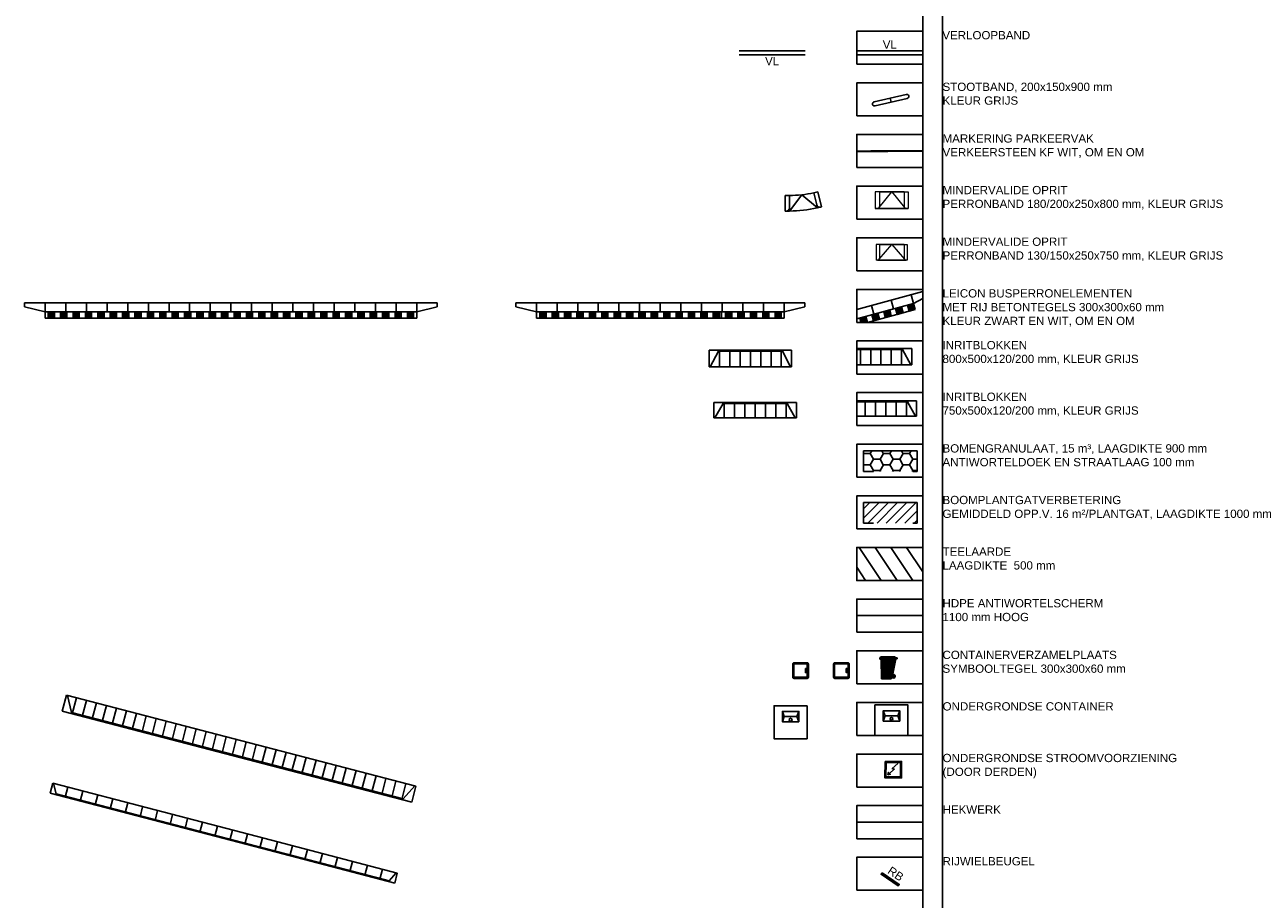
# Model space of a CAD drawing. Header units: metres. Extents: x 252743 to 254903, y 592696 to 593766.
# Tile 122 of 174: x 254094 to 254153, y 593352 to 593394. Entities that reach past the tile are written whole.
import ezdxf

# ---------------------------------------------------------------- set-up
doc = ezdxf.new("R2010")
doc.units = ezdxf.units.M
for name, pattern in [('ACAD_ISO03W100', [30, 12, -18]), ('ACAD_ISO10W100', [18, 12, -3, 0, -3]), ('ACAD_ISO11W100', [33, 12, -3, 12, -3, 0, -3]), ('HIDDEN', [9.525, 6.35, -3.175])]:
    doc.linetypes.add(name, pattern=pattern)
doc.layers.add('ALGEMEEN HULP', color=6, linetype='Continuous', plot=False)
for name, color, linetype in [('ALGEMEEN LEGENDA 200', 7, 'Continuous'), ('ALGEMEEN TEKST 200', 7, 'Continuous'), ('N-IN-ELECTRISCHE ONDERGRONDSE KAST', 7, 'Continuous'), ('N-IN-HEKWERK', 4, 'FENCELINE1'), ('N-IN-ONDERGRONDSE CONTAINER', 4, 'FENCELINE1'), ('N-IN-RIJWIELBEUGEL', 6, 'Continuous'), ('N-IN-TEKST 200', 7, 'Continuous'), ('N-WB-ANTIWORTELSCHERM', 6, 'ZIGZAG'), ('N-WB-ARC-WITMARKERING', 4, 'ACAD_ISO03W100'), ('N-WB-BAND TEKST 200', 7, 'Continuous'), ('N-WB-BAND TROTTOIRBAND 13 15', 7, 'ACAD_ISO10W100'), ('N-WB-BAND TROTTOIRBAND 18 20', 7, 'ACAD_ISO11W100'), ('N-WB-BOMENZAND ARCERING', 8, 'Continuous'), ('N-WB-BOOMGRANULAAT', 3, 'HIDDEN'), ('N-WB-BOOMGRANULAAT ARCERING', 8, 'Continuous'), ('N-WB-BOOMZAND', 3, 'HIDDEN'), ('N-WB-BUSPERRON', 1, 'Continuous'), ('N-WB-CONTAINERVERZAMELPLAATS', 8, 'Continuous'), ('N-WB-INRITBLOK 13 15', 2, 'Continuous'), ('N-WB-INRITBLOK 18 20', 2, 'Continuous'), ('N-WB-KANTVERHARDING', 2, 'Continuous'), ('N-WB-MATERIAALGRENS', 1, 'Continuous'), ('N-WB-ONDERGRONDSE CONTAINER', 4, 'Continuous'), ('N-WB-PERRONBAND 13 15', 2, 'Continuous'), ('N-WB-PERRONBAND 18 20', 2, 'Continuous'), ('N-WB-STOOTBAND', 2, 'Continuous'), ('N-WB-TEELAARDE', 8, 'Continuous')]:
    doc.layers.add(name, color=color, linetype=linetype)
doc.layers.get('0').freeze()
doc.styles.add('N_STANDARD 200', font='arial.ttf', dxfattribs={"height": 0.4})
doc.linetypes.add('FENCELINE1', pattern='A,6.35,-2.54,[133,ltypeshp.shx,S=2.54,R=0,X=-2.54,Y=0],-2.54,25.4', length=36.83)
doc.linetypes.add('ZIGZAG', pattern='A,0.00254,-5.08,[131,ltypeshp.shx,S=5.08,R=0,X=-5.08,Y=0],-10.16,[131,ltypeshp.shx,S=5.08,R=180,X=5.08,Y=0],-5.08', length=20.32254)
pattern_1 = [(0.3713, (-4.91971, 5.2249), (-0.0009166, 0.1414433), [0.10287, -0.0385763]), (90.3713, (-4.91971, 5.2249), (-0.1414433, -0.0009166), [0.10287, -0.0385763])]

# ---------------------------------------------------------------- blocks, each defined once
blk = doc.blocks.new('AFVALCONTAINER')
h = blk.add_hatch()
h.set_pattern_fill('ANGLE', color=256, scale=0.02025, angle=0.3713)
h.set_pattern_definition(pattern_1)
edge = h.paths.add_edge_path()
edge.add_line((0.29, 4.73), (0.56, 4.48))
edge.add_line((0.56, 4.48), (0.91, 4.48))
edge.add_line((0.91, 4.48), (0.91, 4.18))
edge.add_line((0.91, 4.18), (0.56, 4.18))
edge.add_line((0.56, 4.18), (-0.2, 0.61))
edge.add_ellipse((0, 0), major_axis=(-0.004, 0.645), ratio=0.908596, start_angle=379.6152, end_angle=493.6038)
edge.add_line((-0.42, -0.45), (-0.59, -0.65))
edge.add_line((-0.59, -0.65), (-2.95, -0.66))
edge.add_line((-2.95, -0.66), (-2.98, 4.16))
edge.add_line((-2.98, 4.16), (-3.36, 4.16))
edge.add_line((-3.36, 4.16), (-3.36, 4.45))
edge.add_line((-3.36, 4.45), (-2.98, 4.71))
edge.add_line((-2.98, 4.71), (0.29, 4.73))
h = blk.add_hatch()
h.set_pattern_fill('ANGLE', color=256, scale=0.02025, angle=0.3713)
h.set_pattern_definition(pattern_1)
edge = h.paths.add_edge_path()
edge.add_spline(control_points=[(0.38, 0), (0.38, 0.1), (0.35, 0.2), (0.18, 0.45), (-0.03, 0.49), (-0.31, 0.3), (-0.39, 0.14), (-0.38, -0.18), (-0.28, -0.33), (-0.04, -0.47), (0.1, -0.45), (0.31, -0.29), (0.38, -0.15), (0.38, 0)], knot_values=[4.712389, 4.712389, 4.712389, 4.712389, 5.359001, 5.359001, 6.826991, 6.826991, 7.891486, 7.891486, 8.95598, 8.95598, 10.020475, 10.020475, 10.995574, 10.995574, 10.995574, 10.995574], degree=3, periodic=0)
at = {"linetype": 'Continuous', "ltscale": 4}
for p, q in [((-3.36, 4.45), (-2.98, 4.71)), ((-3.36, 4.16), (-3.36, 4.45)), ((-2.98, 4.16), (-3.36, 4.16)), ((-2.98, 4.71), (0.29, 4.73)), ((-2.95, -0.66), (-2.98, 4.16)), ((0.56, 4.18), (-0.2, 0.61)), ((0.29, 4.73), (0.56, 4.48)), ((0.56, 4.48), (0.91, 4.48)), ((0.91, 4.18), (0.56, 4.18)), ((0.91, 4.48), (0.91, 4.18)), ((-0.59, -0.65), (-2.95, -0.66)), ((-0.42, -0.45), (-0.59, -0.65))]:
    blk.add_line(p, q, dxfattribs=at)
blk.add_ellipse((0, 0), major_axis=(-0.004, 0.645), ratio=0.908596, start_param=6.625535, end_param=8.615012, dxfattribs=at)
blk.add_open_spline([(0.38, 0), (0.38, 0.1), (0.35, 0.2), (0.18, 0.45), (-0.03, 0.49), (-0.31, 0.3), (-0.39, 0.14), (-0.38, -0.18), (-0.28, -0.33), (-0.04, -0.47), (0.1, -0.45), (0.31, -0.29), (0.38, -0.15), (0.38, 0)], degree=3, knots=[4.712389, 4.712389, 4.712389, 4.712389, 5.359001, 5.359001, 6.826991, 6.826991, 7.891486, 7.891486, 8.95598, 8.95598, 10.020475, 10.020475, 10.995574, 10.995574, 10.995574, 10.995574], dxfattribs=at)
blk = doc.blocks.new('VARKENSRUG')
blk.add_line((-0.023, 0.097), (0.023, -0.097))
blk.add_lwpolyline([(0.756, 0.28), (-0.802, -0.085, 0.414214), (-0.876, -0.205, 0.414214), (-0.756, -0.28), (0.802, 0.085, 0.414214), (0.876, 0.205, 0.414214)], format="xyb", close=True)
blk = doc.blocks.new('Busperron')
for points in [[(-0.833, 0.378), (-0.533, 0.378), (-0.533, 0.678), (-0.833, 0.678)], [(-0.233, 0.378), (0.067, 0.378), (0.067, 0.678), (-0.233, 0.678)], [(0.367, 0.378), (0.667, 0.378), (0.667, 0.678), (0.367, 0.678)], [(0.967, 0.378), (1.267, 0.378), (1.267, 0.678), (0.967, 0.678)], [(1.567, 0.378), (1.867, 0.378), (1.867, 0.678), (1.567, 0.678)], [(2.167, 0.378), (2.467, 0.378), (2.467, 0.678), (2.167, 0.678)], [(2.767, 0.378), (3.067, 0.378), (3.067, 0.678), (2.767, 0.678)], [(3.367, 0.378), (3.667, 0.378), (3.667, 0.678), (3.367, 0.678)], [(3.967, 0.378), (4.267, 0.378), (4.267, 0.678), (3.967, 0.678)], [(4.567, 0.378), (4.867, 0.378), (4.867, 0.678), (4.567, 0.678)], [(5.167, 0.378), (5.467, 0.378), (5.467, 0.678), (5.167, 0.678)], [(5.767, 0.378), (6.067, 0.378), (6.067, 0.678), (5.767, 0.678)], [(6.367, 0.378), (6.667, 0.378), (6.667, 0.678), (6.367, 0.678)], [(6.367, 0.377), (6.667, 0.377), (6.667, 0.677), (6.367, 0.677)], [(6.967, 0.378), (7.267, 0.378), (7.267, 0.678), (6.967, 0.678)], [(6.967, 0.377), (7.267, 0.377), (7.267, 0.677), (6.967, 0.677)], [(7.567, 0.378), (7.867, 0.378), (7.867, 0.678), (7.567, 0.678)], [(7.567, 0.377), (7.867, 0.377), (7.867, 0.677), (7.567, 0.677)], [(8.167, 0.377), (8.467, 0.377), (8.467, 0.677), (8.167, 0.677)], [(8.767, 0.377), (9.067, 0.377), (9.067, 0.677), (8.767, 0.677)], [(9.367, 0.377), (9.667, 0.377), (9.667, 0.677), (9.367, 0.677)], [(9.967, 0.377), (10.267, 0.377), (10.267, 0.677), (9.967, 0.677)], [(10.567, 0.377), (10.867, 0.377), (10.867, 0.677), (10.567, 0.677)]]:
    blk.add_hatch(color=256).paths.add_polyline_path(points)
for p, q in [((-2, 0.918), (-2, 1.118)), ((-2, 1.118), (12, 1.117)), ((-2, 0.918), (-1, 0.678)), ((-1, 0.678), (-1, 1.118)), ((-1, 0.678), (8, 0.678)), ((-1, 0.678), (-1, 0.378)), ((-0.833, 0.378), (-0.833, 0.678)), ((-0.533, 0.378), (-0.533, 0.678)), ((-0.233, 0.378), (-0.233, 0.678)), ((0, 0.678), (0, 1.118)), ((0.067, 0.378), (0.067, 0.678)), ((0.367, 0.378), (0.367, 0.678)), ((0.667, 0.378), (0.667, 0.678)), ((0.967, 0.378), (0.967, 0.678)), ((1, 0.678), (1, 1.118)), ((1.267, 0.378), (1.267, 0.678)), ((1.567, 0.378), (1.567, 0.678)), ((1.867, 0.378), (1.867, 0.678)), ((2, 0.678), (2, 1.118)), ((2.167, 0.378), (2.167, 0.678)), ((2.467, 0.378), (2.467, 0.678)), ((2.767, 0.378), (2.767, 0.678)), ((3, 0.678), (3, 1.118)), ((3.067, 0.378), (3.067, 0.678)), ((3.367, 0.378), (3.367, 0.678)), ((3.667, 0.378), (3.667, 0.678)), ((3.967, 0.378), (3.967, 0.678)), ((4, 0.678), (4, 1.118)), ((4, 0.677), (11, 0.677)), ((4.267, 0.378), (4.267, 0.678)), ((4.567, 0.378), (4.567, 0.678)), ((4.867, 0.378), (4.867, 0.678)), ((5, 0.678), (5, 1.118)), ((5.167, 0.378), (5.167, 0.678)), ((5.467, 0.378), (5.467, 0.678)), ((5.767, 0.378), (5.767, 0.678)), ((6, 0.678), (6, 1.118)), ((6.067, 0.378), (6.067, 0.678)), ((6.367, 0.378), (6.367, 0.678)), ((6.667, 0.378), (6.667, 0.678)), ((6.667, 0.377), (6.667, 0.677)), ((6.967, 0.378), (6.967, 0.678)), ((6.967, 0.378), (6.967, 0.678)), ((6.967, 0.377), (6.967, 0.677)), ((7, 0.678), (7, 1.118)), ((7, 0.677), (7, 1.117)), ((7.267, 0.378), (7.267, 0.678)), ((7.267, 0.377), (7.267, 0.677)), ((7.567, 0.378), (7.567, 0.678)), ((7.567, 0.377), (7.567, 0.677)), ((7.867, 0.378), (7.867, 0.678)), ((7.867, 0.377), (7.867, 0.677)), ((7.967, 0.378), (7.967, 0.678)), ((8, 0.678), (8, 1.118)), ((8.167, 0.377), (8.167, 0.677)), ((8.467, 0.377), (8.467, 0.677)), ((8.767, 0.377), (8.767, 0.677)), ((9, 0.918), (9, 1.118)), ((9, 0.677), (9, 1.117)), ((9.067, 0.377), (9.067, 0.677)), ((9.367, 0.377), (9.367, 0.677)), ((9.667, 0.377), (9.667, 0.677)), ((9.967, 0.377), (9.967, 0.677)), ((9.967, 0.377), (9.967, 0.677)), ((10, 0.677), (10, 1.117)), ((10.267, 0.377), (10.267, 0.677)), ((10.567, 0.377), (10.567, 0.677)), ((10.867, 0.377), (10.867, 0.677)), ((11, 0.677), (11, 1.117)), ((12, 0.917), (11, 0.677)), ((11, 0.377), (11, 0.677)), ((-1, 0.378), (8, 0.378)), ((4, 0.377), (11, 0.377))]:
    blk.add_line(p, q)
at = {"linetype": 'Continuous'}
blk.add_line((12, 0.917), (12, 1.117), dxfattribs=at)
for points in [[(-0.833, 0.378), (-0.533, 0.378), (-0.533, 0.678), (-0.833, 0.678)], [(-0.233, 0.378), (0.067, 0.378), (0.067, 0.678), (-0.233, 0.678)], [(0.367, 0.378), (0.667, 0.378), (0.667, 0.678), (0.367, 0.678)], [(0.967, 0.378), (1.267, 0.378), (1.267, 0.678), (0.967, 0.678)], [(1.567, 0.378), (1.867, 0.378), (1.867, 0.678), (1.567, 0.678)], [(2.167, 0.378), (2.467, 0.378), (2.467, 0.678), (2.167, 0.678)], [(2.767, 0.378), (3.067, 0.378), (3.067, 0.678), (2.767, 0.678)], [(3.367, 0.378), (3.667, 0.378), (3.667, 0.678), (3.367, 0.678)], [(3.967, 0.378), (4.267, 0.378), (4.267, 0.678), (3.967, 0.678)], [(4.567, 0.378), (4.867, 0.378), (4.867, 0.678), (4.567, 0.678)], [(5.167, 0.378), (5.467, 0.378), (5.467, 0.678), (5.167, 0.678)], [(5.767, 0.378), (6.067, 0.378), (6.067, 0.678), (5.767, 0.678)], [(6.367, 0.378), (6.667, 0.378), (6.667, 0.678), (6.367, 0.678)], [(6.367, 0.377), (6.667, 0.377), (6.667, 0.677), (6.367, 0.677)], [(6.967, 0.378), (7.267, 0.378), (7.267, 0.678), (6.967, 0.678)], [(6.967, 0.377), (7.267, 0.377), (7.267, 0.677), (6.967, 0.677)], [(7.567, 0.378), (7.867, 0.378), (7.867, 0.678), (7.567, 0.678)], [(7.567, 0.377), (7.867, 0.377), (7.867, 0.677), (7.567, 0.677)], [(8.167, 0.377), (8.467, 0.377), (8.467, 0.677), (8.167, 0.677)], [(8.767, 0.377), (9.067, 0.377), (9.067, 0.677), (8.767, 0.677)], [(9.367, 0.377), (9.667, 0.377), (9.667, 0.677), (9.367, 0.677)], [(9.967, 0.377), (10.267, 0.377), (10.267, 0.677), (9.967, 0.677)], [(10.567, 0.377), (10.867, 0.377), (10.867, 0.677), (10.567, 0.677)]]:
    blk.add_lwpolyline(points, close=True)
blk = doc.blocks.new('BUSPERRON 18m')
for points in [[(1.15, -0.74), (1.45, -0.74), (1.45, -0.44), (1.15, -0.44)], [(1.75, -0.74), (2.05, -0.74), (2.05, -0.44), (1.75, -0.44)], [(2.35, -0.74), (2.65, -0.74), (2.65, -0.44), (2.35, -0.44)], [(2.95, -0.74), (3.25, -0.74), (3.25, -0.44), (2.95, -0.44)], [(3.55, -0.74), (3.85, -0.74), (3.85, -0.44), (3.55, -0.44)], [(4.15, -0.74), (4.45, -0.74), (4.45, -0.44), (4.15, -0.44)], [(4.75, -0.74), (5.05, -0.74), (5.05, -0.44), (4.75, -0.44)], [(5.35, -0.74), (5.65, -0.74), (5.65, -0.44), (5.35, -0.44)], [(5.95, -0.74), (6.25, -0.74), (6.25, -0.44), (5.95, -0.44)], [(6.55, -0.74), (6.85, -0.74), (6.85, -0.44), (6.55, -0.44)], [(7.15, -0.74), (7.45, -0.74), (7.45, -0.44), (7.15, -0.44)], [(7.75, -0.74), (8.05, -0.74), (8.05, -0.44), (7.75, -0.44)], [(8.35, -0.74), (8.65, -0.74), (8.65, -0.44), (8.35, -0.44)], [(8.95, -0.74), (9.25, -0.74), (9.25, -0.44), (8.95, -0.44)], [(9.55, -0.74), (9.85, -0.74), (9.85, -0.44), (9.55, -0.44)], [(10.15, -0.74), (10.45, -0.74), (10.45, -0.44), (10.15, -0.44)], [(10.75, -0.74), (11.05, -0.74), (11.05, -0.44), (10.75, -0.44)], [(11.35, -0.74), (11.65, -0.74), (11.65, -0.44), (11.35, -0.44)], [(11.95, -0.74), (12.25, -0.74), (12.25, -0.44), (11.95, -0.44)], [(12.55, -0.74), (12.85, -0.74), (12.85, -0.44), (12.55, -0.44)], [(13.15, -0.74), (13.45, -0.74), (13.45, -0.44), (13.15, -0.44)], [(13.75, -0.74), (14.05, -0.74), (14.05, -0.44), (13.75, -0.44)], [(14.35, -0.74), (14.65, -0.74), (14.65, -0.44), (14.35, -0.44)], [(14.95, -0.74), (15.25, -0.74), (15.25, -0.44), (14.95, -0.44)], [(15.55, -0.74), (15.85, -0.74), (15.85, -0.44), (15.55, -0.44)], [(16.15, -0.74), (16.45, -0.74), (16.45, -0.44), (16.15, -0.44)], [(16.75, -0.74), (17.05, -0.74), (17.05, -0.44), (16.75, -0.44)], [(17.35, -0.74), (17.65, -0.74), (17.65, -0.44), (17.35, -0.44)], [(17.95, -0.74), (18.25, -0.74), (18.25, -0.44), (17.95, -0.44)], [(18.55, -0.74), (18.85, -0.74), (18.85, -0.44), (18.55, -0.44)]]:
    blk.add_hatch(color=256).paths.add_polyline_path(points)
for p, q in [((0, 0.001), (20, 0)), ((0, 0), (0, -0.2)), ((1, 0.001), (1, -0.739)), ((2, 0), (2, -0.44)), ((2, 0), (2, -0.44)), ((3, 0), (3, -0.44)), ((4, 0), (4, -0.44)), ((5, 0), (5, -0.44)), ((6, 0), (6, -0.44)), ((7, 0), (7, -0.44)), ((8, 0), (8, -0.74)), ((9, 0), (9, -0.74)), ((10, 0), (10, -0.44)), ((11, 0), (11, -0.74)), ((12, 0), (12, -0.74)), ((13, 0), (13, -0.44)), ((14, 0), (14, -0.74)), ((15, 0), (15, -0.74)), ((16, 0), (16, -0.44)), ((17, 0), (17, -0.74)), ((18, 0), (18, -0.74)), ((19, 0), (19, -0.74)), ((20, 0), (20, -0.2)), ((1, -0.44), (0, -0.2)), ((1, -0.44), (19, -0.44)), ((1.15, -0.74), (1.15, -0.44)), ((1.15, -0.44), (1.15, -0.74)), ((1.45, -0.74), (1.45, -0.44)), ((1.45, -0.44), (1.45, -0.74)), ((1.75, -0.74), (1.75, -0.44)), ((1.75, -0.44), (1.75, -0.74)), ((2.05, -0.74), (2.05, -0.44)), ((2.05, -0.44), (2.05, -0.74)), ((2.35, -0.74), (2.35, -0.44)), ((2.35, -0.44), (2.35, -0.74)), ((2.65, -0.74), (2.65, -0.44)), ((2.65, -0.44), (2.65, -0.74)), ((2.95, -0.74), (2.95, -0.44)), ((2.95, -0.44), (2.95, -0.74)), ((3.25, -0.74), (3.25, -0.44)), ((3.25, -0.44), (3.25, -0.74)), ((3.55, -0.74), (3.55, -0.44)), ((3.55, -0.44), (3.55, -0.74)), ((3.85, -0.74), (3.85, -0.44)), ((3.85, -0.44), (3.85, -0.74)), ((4.15, -0.74), (4.15, -0.44)), ((4.15, -0.44), (4.15, -0.74)), ((4.45, -0.74), (4.45, -0.44)), ((4.45, -0.44), (4.45, -0.74)), ((4.75, -0.74), (4.75, -0.44)), ((4.75, -0.44), (4.75, -0.74)), ((5.05, -0.74), (5.05, -0.44)), ((5.05, -0.44), (5.05, -0.74)), ((5.35, -0.74), (5.35, -0.44)), ((5.35, -0.44), (5.35, -0.74)), ((5.65, -0.74), (5.65, -0.44)), ((5.65, -0.44), (5.65, -0.74)), ((5.95, -0.74), (5.95, -0.44)), ((5.95, -0.44), (5.95, -0.74)), ((6.25, -0.74), (6.25, -0.44)), ((6.25, -0.44), (6.25, -0.74)), ((6.55, -0.74), (6.55, -0.44)), ((6.55, -0.44), (6.55, -0.74)), ((6.85, -0.74), (6.85, -0.44)), ((6.85, -0.44), (6.85, -0.74)), ((7.15, -0.74), (7.15, -0.44)), ((7.15, -0.44), (7.15, -0.74)), ((7.45, -0.74), (7.45, -0.44)), ((7.45, -0.44), (7.45, -0.74)), ((7.75, -0.74), (7.75, -0.44)), ((7.75, -0.44), (7.75, -0.74)), ((8.05, -0.74), (8.05, -0.44)), ((8.05, -0.44), (8.05, -0.74)), ((8.35, -0.74), (8.35, -0.44)), ((8.35, -0.44), (8.35, -0.74)), ((8.65, -0.74), (8.65, -0.44)), ((8.65, -0.44), (8.65, -0.74)), ((8.95, -0.74), (8.95, -0.44)), ((8.95, -0.44), (8.95, -0.74)), ((9.25, -0.74), (9.25, -0.44)), ((9.25, -0.44), (9.25, -0.74)), ((9.55, -0.74), (9.55, -0.44)), ((9.55, -0.44), (9.55, -0.74)), ((9.85, -0.74), (9.85, -0.44)), ((9.85, -0.44), (9.85, -0.74)), ((10.15, -0.74), (10.15, -0.44)), ((10.15, -0.44), (10.15, -0.74)), ((10.45, -0.74), (10.45, -0.44)), ((10.45, -0.44), (10.45, -0.74)), ((10.75, -0.74), (10.75, -0.44)), ((10.75, -0.44), (10.75, -0.74)), ((11.05, -0.74), (11.05, -0.44)), ((11.05, -0.44), (11.05, -0.74)), ((11.35, -0.74), (11.35, -0.44)), ((11.35, -0.44), (11.35, -0.74)), ((11.65, -0.74), (11.65, -0.44)), ((11.65, -0.44), (11.65, -0.74)), ((11.95, -0.74), (11.95, -0.44)), ((11.95, -0.44), (11.95, -0.74)), ((12.25, -0.74), (12.25, -0.44)), ((12.25, -0.44), (12.25, -0.74)), ((12.55, -0.74), (12.55, -0.44)), ((12.55, -0.44), (12.55, -0.74)), ((12.85, -0.74), (12.85, -0.44)), ((12.85, -0.44), (12.85, -0.74)), ((13.15, -0.74), (13.15, -0.44)), ((13.15, -0.44), (13.15, -0.74)), ((13.45, -0.74), (13.45, -0.44)), ((13.45, -0.44), (13.45, -0.74)), ((13.75, -0.74), (13.75, -0.44)), ((13.75, -0.44), (13.75, -0.74)), ((14.05, -0.74), (14.05, -0.44)), ((14.05, -0.44), (14.05, -0.74)), ((14.35, -0.74), (14.35, -0.44)), ((14.35, -0.44), (14.35, -0.74)), ((14.65, -0.74), (14.65, -0.44)), ((14.65, -0.44), (14.65, -0.74)), ((14.95, -0.74), (14.95, -0.44)), ((14.95, -0.44), (14.95, -0.74)), ((15.25, -0.74), (15.25, -0.44)), ((15.25, -0.44), (15.25, -0.74)), ((15.55, -0.74), (15.55, -0.44)), ((15.55, -0.44), (15.55, -0.74)), ((15.85, -0.74), (15.85, -0.44)), ((15.85, -0.44), (15.85, -0.74)), ((16.15, -0.74), (16.15, -0.44)), ((16.15, -0.44), (16.15, -0.74)), ((16.45, -0.74), (16.45, -0.44)), ((16.45, -0.44), (16.45, -0.74)), ((16.75, -0.74), (16.75, -0.44)), ((16.75, -0.44), (16.75, -0.74)), ((17.05, -0.74), (17.05, -0.44)), ((17.05, -0.44), (17.05, -0.74)), ((17.35, -0.74), (17.35, -0.44)), ((17.35, -0.44), (17.35, -0.74)), ((17.65, -0.74), (17.65, -0.44)), ((17.65, -0.44), (17.65, -0.74)), ((17.95, -0.74), (17.95, -0.44)), ((17.95, -0.44), (17.95, -0.74)), ((18.25, -0.74), (18.25, -0.44)), ((18.25, -0.44), (18.25, -0.74)), ((18.55, -0.74), (18.55, -0.44)), ((18.55, -0.44), (18.55, -0.74)), ((18.85, -0.74), (18.85, -0.44)), ((18.85, -0.44), (18.85, -0.74)), ((19, -0.44), (20, -0.2)), ((1, -0.74), (19, -0.74))]:
    blk.add_line(p, q)
for points in [[(1.15, -0.74), (1.45, -0.74), (1.45, -0.44), (1.15, -0.44)], [(1.75, -0.74), (2.05, -0.74), (2.05, -0.44), (1.75, -0.44)], [(2.35, -0.74), (2.65, -0.74), (2.65, -0.44), (2.35, -0.44)], [(2.95, -0.74), (3.25, -0.74), (3.25, -0.44), (2.95, -0.44)], [(3.55, -0.74), (3.85, -0.74), (3.85, -0.44), (3.55, -0.44)], [(4.15, -0.74), (4.45, -0.74), (4.45, -0.44), (4.15, -0.44)], [(4.75, -0.74), (5.05, -0.74), (5.05, -0.44), (4.75, -0.44)], [(5.35, -0.74), (5.65, -0.74), (5.65, -0.44), (5.35, -0.44)], [(5.95, -0.74), (6.25, -0.74), (6.25, -0.44), (5.95, -0.44)], [(6.55, -0.74), (6.85, -0.74), (6.85, -0.44), (6.55, -0.44)], [(7.15, -0.74), (7.45, -0.74), (7.45, -0.44), (7.15, -0.44)], [(7.75, -0.74), (8.05, -0.74), (8.05, -0.44), (7.75, -0.44)], [(8.35, -0.74), (8.65, -0.74), (8.65, -0.44), (8.35, -0.44)], [(8.95, -0.74), (9.25, -0.74), (9.25, -0.44), (8.95, -0.44)], [(9.55, -0.74), (9.85, -0.74), (9.85, -0.44), (9.55, -0.44)], [(10.15, -0.74), (10.45, -0.74), (10.45, -0.44), (10.15, -0.44)], [(10.75, -0.74), (11.05, -0.74), (11.05, -0.44), (10.75, -0.44)], [(11.35, -0.74), (11.65, -0.74), (11.65, -0.44), (11.35, -0.44)], [(11.95, -0.74), (12.25, -0.74), (12.25, -0.44), (11.95, -0.44)], [(12.55, -0.74), (12.85, -0.74), (12.85, -0.44), (12.55, -0.44)], [(13.15, -0.74), (13.45, -0.74), (13.45, -0.44), (13.15, -0.44)], [(13.75, -0.74), (14.05, -0.74), (14.05, -0.44), (13.75, -0.44)], [(14.35, -0.74), (14.65, -0.74), (14.65, -0.44), (14.35, -0.44)], [(14.95, -0.74), (15.25, -0.74), (15.25, -0.44), (14.95, -0.44)], [(15.55, -0.74), (15.85, -0.74), (15.85, -0.44), (15.55, -0.44)], [(16.15, -0.74), (16.45, -0.74), (16.45, -0.44), (16.15, -0.44)], [(16.75, -0.74), (17.05, -0.74), (17.05, -0.44), (16.75, -0.44)], [(17.35, -0.74), (17.65, -0.74), (17.65, -0.44), (17.35, -0.44)], [(17.95, -0.74), (18.25, -0.74), (18.25, -0.44), (17.95, -0.44)], [(18.55, -0.74), (18.85, -0.74), (18.85, -0.44), (18.55, -0.44)]]:
    blk.add_lwpolyline(points, close=True)
blk = doc.blocks.new('MINDER VALIDE OPRIT')
at = {"lineweight": 0}
for p, q in [((0.6, 0), (0.6, -0.702)), ((-0.616, -0.754), (0.002, 0)), ((-0.6, 0), (-0.6, -0.702)), ((0.002, 0), (0.615, -0.753)), ((-0.7, -0.8), (-0.8, -0.8)), ((0.8, -0.8), (0.7, -0.8))]:
    blk.add_line(p, q, dxfattribs=at)
for centre, start, end in [((-0.7, -0.7), 270, 360), ((0.7, -0.7), 181.30747, 269.98945)]:
    blk.add_arc(centre, 0.1, start, end, dxfattribs=at)
at = {"layer": 'N-WB-BAND TROTTOIRBAND 18 20', "lineweight": 0}
for p, q in [((0.6, 0), (0.8, 0)), ((0.8, 0), (0.8, -0.8)), ((-0.8, 0), (-0.8, -0.8)), ((-0.6, 0), (-0.8, 0))]:
    blk.add_line(p, q, dxfattribs=at)
at = {"layer": 'N-WB-MATERIAALGRENS'}
for p, q in [((-0.6, 0), (0.6, 0)), ((-0.8, -0.8), (0.8, -0.8))]:
    blk.add_line(p, q, dxfattribs=at)
blk = doc.blocks.new('MINDER VALIDE OPRIT 13 15')
at = {"lineweight": 0}
for p, q in [((-0.616, -0.704), (0, 0)), ((-0.6, 0), (-0.6, -0.652)), ((0, 0), (0.615, -0.703)), ((0.6, 0), (0.6, -0.652)), ((-0.7, -0.75), (-0.75, -0.75)), ((0.75, -0.75), (0.7, -0.75))]:
    blk.add_line(p, q, dxfattribs=at)
for centre, start, end in [((-0.7, -0.65), 270, 360), ((0.7, -0.65), 181.30747, 269.98945)]:
    blk.add_arc(centre, 0.1, start, end, dxfattribs=at)
at = {"layer": 'N-WB-BAND TROTTOIRBAND 13 15', "lineweight": 0}
for p, q in [((-0.75, 0), (-0.75, -0.75)), ((-0.6, 0), (-0.75, 0)), ((0.6, 0), (0.75, 0)), ((0.75, 0), (0.75, -0.75))]:
    blk.add_line(p, q, dxfattribs=at)
at = {"layer": 'N-WB-MATERIAALGRENS'}
for p, q in [((-0.6, 0), (0.6, 0)), ((-0.7, -0.75), (0.7, -0.75))]:
    blk.add_line(p, q, dxfattribs=at)
blk = doc.blocks.new('STROOMKAST')
for points in [[(0.003, 0.8), (0.803, 0.8), (0.803, 0), (0, 0)], [(0.053, 0.75), (0.753, 0.75), (0.753, 0.05), (0.05, 0.05)]]:
    blk.add_lwpolyline(points, close=True)
blk.add_lwpolyline([(0.622, 0.694), (0.35, 0.451), (0.449, 0.423), (0.215, 0.224), (0.253, 0.183), (0.145, 0.158), (0.176, 0.267), (0.215, 0.224)])
blk = doc.blocks.new('INRIT 18 20')
for p, q in [((0, 0), (0, -4)), ((0, 0), (20, 0)), ((2.5, 0), (2.5, -4)), ((5, 0), (5, -4)), ((7.5, 0), (7.5, -4)), ((10, 0), (10, -4)), ((12.5, 0), (12.5, -4)), ((15, 0), (15, -4)), ((17.5, 0), (17.5, -4)), ((20, 0), (20, -4)), ((0, -4), (20, -4))]:
    blk.add_line(p, q)
at = {"color": 8}
for p, q in [((2.25, -0.25), (0.25, -4)), ((2.25, -0.25), (17.75, -0.25)), ((17.75, -0.25), (19.75, -4))]:
    blk.add_line(p, q, dxfattribs=at)
blk = doc.blocks.new('INRIT 13 15')
for p, q in [((0, 0), (0, -0.75)), ((0, 0), (4, 0)), ((0.5, 0), (0.5, -0.75)), ((1, 0), (1, -0.75)), ((1.5, 0), (1.5, -0.75)), ((2, 0), (2, -0.75)), ((2.5, 0), (2.5, -0.75)), ((3, 0), (3, -0.75)), ((3.5, 0), (3.5, -0.75)), ((4, 0), (4, -0.75)), ((0, -0.75), (4, -0.75))]:
    blk.add_line(p, q)
at = {"color": 8}
for p, q in [((0.45, -0.05), (0.05, -0.75)), ((0.45, -0.05), (3.55, -0.05)), ((3.55, -0.05), (3.95, -0.75))]:
    blk.add_line(p, q, dxfattribs=at)
blk = doc.blocks.new('ONDERGRONDSE CONTAINER')
for p, q in [((265406.786, 488846.702), (265406.878, 488846.452)), ((265406.786, 488846.202), (265406.878, 488846.452)), ((265406.878, 488846.452), (265407.495, 488846.452)), ((265407.586, 488846.702), (265407.495, 488846.452)), ((265407.586, 488846.202), (265407.495, 488846.452))]:
    blk.add_line(p, q)
for points in [[(265406.386, 488846.979), (265407.986, 488846.979), (265407.986, 488845.379), (265406.386, 488845.379)], [(265406.786, 488846.202), (265407.586, 488846.202), (265407.586, 488846.702), (265406.786, 488846.702)]]:
    blk.add_lwpolyline(points, close=True)
blk.add_circle((265407.186, 488846.304), 0.0669)
blk = doc.blocks.new('18 20 INRITHOEKBAND RECHTS')
at = {"layer": 'N-WB-BAND TROTTOIRBAND 18 20', "ltscale": 0.2}
for p, q in [((0, 0.75), (0, 0)), ((0, 0), (0.2, 0))]:
    blk.add_line(p, q, dxfattribs=at)
at = {"layer": 'N-WB-KANTVERHARDING'}
for p, q in [((0.05, 0.75), (0, 0.75)), ((0.2, 0), (0.2, 0.6))]:
    blk.add_line(p, q, dxfattribs=at)
at = {"layer": 'N-WB-KANTVERHARDING', "color": 8}
for p in [(0.05, 0.75), (0.2, 0.6)]:
    blk.add_line(p, (0.2, 0.75), dxfattribs=at)
at = {"layer": 'N-WB-KANTVERHARDING'}
blk.add_arc((0.05, 0.6), 0.15, 0, 90, dxfattribs=at)
blk = doc.blocks.new('18 20 INRITHOEKBAND LINKS')
at = {"layer": 'N-WB-BAND TROTTOIRBAND 18 20', "ltscale": 0.2}
for p, q in [((0, 0.75), (0, 0)), ((0, 0), (-0.2, 0))]:
    blk.add_line(p, q, dxfattribs=at)
at = {"layer": 'N-WB-KANTVERHARDING', "color": 8}
for p in [(-0.05, 0.75), (-0.2, 0.6)]:
    blk.add_line(p, (-0.2, 0.75), dxfattribs=at)
at = {"layer": 'N-WB-KANTVERHARDING'}
for p, q in [((-0.2, 0), (-0.2, 0.6)), ((-0.05, 0.75), (0, 0.75))]:
    blk.add_line(p, q, dxfattribs=at)
blk.add_arc((-0.05, 0.6), 0.15, 90, 180, dxfattribs=at)
blk = doc.blocks.new('INRITBLOK 18 20 BOCHT')
at = {"layer": 'N-WB-KANTVERHARDING'}
for p, q in [((0.528, 0.601), (0.505, 1.592)), ((-0.462, 0.624), (0.528, 0.601))]:
    blk.add_line(p, q, dxfattribs=at)
at = {"layer": 'N-WB-MATERIAALGRENS'}
for radius in [7.019, 6.269]:
    blk.add_arc((4.963, -3.829), radius, 129.53862, 140.52348, dxfattribs=at)
at = {"layer": 'N-WB-KANTVERHARDING'}
for name, p, rotation in [('18 20 INRITHOEKBAND LINKS', (1.129, 1.13), 38.60548671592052), ('18 20 INRITHOEKBAND RECHTS', (0, 0), 51.45661003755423)]:
    blk.add_blockref(name, p, dxfattribs=dict(at, rotation=rotation))

msp = doc.modelspace()

# ---------------------------------------------------------------- hatches: boundary and pattern name
at = {"layer": 'N-WB-BOMENZAND ARCERING', "ltscale": 0.6}
h = msp.add_hatch(dxfattribs=at)
h.set_pattern_fill('ANSI31', color=256, scale=0.1, style=0)
h.set_pattern_definition([(45, (44070.05633, 70578.39483), (-0.22450640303, 0.22450640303), [])])
h.paths.add_polyline_path([(254134.226, 593371.316), (254136.826, 593371.316), (254136.826, 593370.316), (254134.226, 593370.316)])
at = {"layer": 'N-WB-BOOMGRANULAAT ARCERING', "ltscale": 0.6}
h = msp.add_hatch(dxfattribs=at)
h.set_pattern_fill('HONEY', color=256, scale=0.1, style=0)
h.set_pattern_definition([(8e-12, (43171.68224, 71201.7759), (0.47625, 0.2749630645), [0.3175, -0.635]), (120, (43171.68224, 71201.7759), (-0.47624999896, 0.2749630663), [0.3175, -0.635]), (60, (43171.68224, 71201.7759), (1.04e-09, 0.5499261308), [-0.635, 0.3175])])
h.paths.add_polyline_path([(254134.226, 593373.816), (254136.826, 593373.816), (254136.826, 593372.816), (254134.226, 593372.816)])
at = {"layer": 'N-WB-BUSPERRON'}
for points in [[(254135.577, 593380.345), (254135.287, 593380.267), (254135.209, 593380.556), (254135.499, 593380.635)], [(254136.156, 593380.502), (254135.866, 593380.423), (254135.788, 593380.713), (254136.078, 593380.791)], [(254136.735, 593380.658), (254136.446, 593380.58), (254136.367, 593380.869), (254136.657, 593380.948)], [(254134.418, 593380.033), (254134.107, 593380.033), (254134.05, 593380.243), (254134.34, 593380.322)], [(254134.998, 593380.188), (254134.708, 593380.11), (254134.63, 593380.4), (254134.919, 593380.478)]]:
    msp.add_hatch(color=256, dxfattribs=at).paths.add_polyline_path(points)
at = {"layer": 'N-WB-TEELAARDE'}
h = msp.add_hatch(dxfattribs=at)
h.set_pattern_fill('ANSI31', color=256, scale=0.2, style=0)
h.set_pattern_definition([(303.63698, (253609.2322, 593244.2632), (0.5286781, 0.3517449), [])])
h.paths.add_polyline_path([(254133.904, 593369.133), (254137.104, 593369.133), (254137.104, 593367.533), (254133.904, 593367.533)])

# ---------------------------------------------------------------- linework, layer by layer
at = {"layer": 'ALGEMEEN HULP'}
for p, q in [((254137.104, 593475.225), (254137.104, 593317.947)), ((254138.06, 593475.225), (254138.06, 593317.958)), ((254138.06, 593475.225), (254138.06, 593317.958))]:
    msp.add_line(p, q, dxfattribs=at)
at = {"layer": 'ALGEMEEN HULP', "flags": 128}
msp.add_lwpolyline([(254133.904, 593369.133), (254137.104, 593369.133), (254137.104, 593367.533), (254133.904, 593367.533)], close=True, dxfattribs=at)
at = {"layer": 'ALGEMEEN LEGENDA 200'}
for points in [[(254133.904, 593392.533), (254137.104, 593392.533), (254137.104, 593394.133), (254133.904, 593394.133)], [(254133.904, 593390.033), (254137.104, 593390.033), (254137.104, 593391.633), (254133.904, 593391.633)], [(254133.904, 593387.533), (254137.104, 593387.533), (254137.104, 593389.133), (254133.904, 593389.133)], [(254133.904, 593385.033), (254137.104, 593385.033), (254137.104, 593386.633), (254133.904, 593386.633)], [(254133.904, 593382.533), (254137.104, 593382.533), (254137.104, 593384.133), (254133.904, 593384.133)], [(254133.904, 593380.033), (254137.104, 593380.033), (254137.104, 593381.633), (254133.904, 593381.633)], [(254133.904, 593377.533), (254137.104, 593377.533), (254137.104, 593379.133), (254133.904, 593379.133)], [(254133.904, 593375.033), (254137.104, 593375.033), (254137.104, 593376.633), (254133.904, 593376.633)], [(254133.904, 593372.533), (254137.104, 593372.533), (254137.104, 593374.133), (254133.904, 593374.133)], [(254133.904, 593370.033), (254137.104, 593370.033), (254137.104, 593371.633), (254133.904, 593371.633)], [(254133.904, 593367.533), (254137.104, 593367.533), (254137.104, 593369.133), (254133.904, 593369.133)], [(254133.904, 593365.033), (254137.104, 593365.033), (254137.104, 593366.633), (254133.904, 593366.633)], [(254133.904, 593362.533), (254137.104, 593362.533), (254137.104, 593364.133), (254133.904, 593364.133)], [(254133.904, 593360.033), (254137.104, 593360.033), (254137.104, 593361.633), (254133.904, 593361.633)], [(254133.904, 593357.533), (254137.104, 593357.533), (254137.104, 593359.133), (254133.904, 593359.133)], [(254133.904, 593355.033), (254137.104, 593355.033), (254137.104, 593356.633), (254133.904, 593356.633)]]:
    msp.add_lwpolyline(points, close=True, dxfattribs=at)
at = {"layer": 'N-IN-HEKWERK', "ltscale": 0.2}
msp.add_line((254133.904, 593355.833), (254137.104, 593355.833), dxfattribs=at)
at = {"layer": 'N-IN-RIJWIELBEUGEL'}
msp.add_lwpolyline([(254135.132, 593353.381), (254135.96, 593352.82), (254135.909, 593352.746), (254135.081, 593353.307)], close=True, dxfattribs=at)
at = {"layer": 'N-WB-ANTIWORTELSCHERM', "ltscale": 0.2}
msp.add_line((254133.904, 593365.833), (254137.104, 593365.833), dxfattribs=at)
at = {"layer": 'N-WB-ARC-WITMARKERING', "ltscale": 0.1, "const_width": 0.1}
msp.add_lwpolyline([(254133.904, 593388.321), (254137.104, 593388.333)], dxfattribs=at)
at = {"layer": 'N-WB-BOOMGRANULAAT', "ltscale": 0.6, "flags": 128}
msp.add_lwpolyline([(254134.226, 593373.816), (254136.826, 593373.816), (254136.826, 593372.816), (254134.226, 593372.816)], close=True, dxfattribs=at)
at = {"layer": 'N-WB-BOOMZAND', "ltscale": 0.6, "flags": 128}
msp.add_lwpolyline([(254134.226, 593371.316), (254136.826, 593371.316), (254136.826, 593370.316), (254134.226, 593370.316)], close=True, dxfattribs=at)
at = {"layer": 'N-WB-BUSPERRON'}
for p, q in [((254137.104, 593381.524), (254133.904, 593380.659)), ((254136.657, 593380.948), (254136.542, 593381.372)), ((254137.104, 593381.191), (254136.657, 593380.948)), ((254136.657, 593380.948), (254133.904, 593380.204)), ((254136.735, 593380.658), (254134.423, 593380.033)), ((254134.726, 593380.426), (254134.611, 593380.851)), ((254135.577, 593380.345), (254135.499, 593380.635)), ((254135.692, 593380.687), (254135.577, 593381.112)), ((254135.866, 593380.423), (254135.788, 593380.713)), ((254136.156, 593380.502), (254136.078, 593380.791)), ((254136.446, 593380.58), (254136.367, 593380.869)), ((254136.735, 593380.658), (254136.657, 593380.948)), ((254134.107, 593380.033), (254134.05, 593380.243)), ((254134.418, 593380.033), (254134.34, 593380.322)), ((254134.708, 593380.11), (254134.63, 593380.4)), ((254134.998, 593380.188), (254134.919, 593380.478)), ((254135.287, 593380.267), (254135.209, 593380.556))]:
    msp.add_line(p, q, dxfattribs=at)
for points in [[(254135.577, 593380.345), (254135.287, 593380.267), (254135.209, 593380.556), (254135.499, 593380.635)], [(254136.156, 593380.502), (254135.866, 593380.423), (254135.788, 593380.713), (254136.078, 593380.791)], [(254136.735, 593380.658), (254136.446, 593380.58), (254136.367, 593380.869), (254136.657, 593380.948)], [(254134.418, 593380.033), (254134.107, 593380.033), (254134.05, 593380.243), (254134.34, 593380.322)], [(254134.998, 593380.188), (254134.708, 593380.11), (254134.63, 593380.4), (254134.919, 593380.478)]]:
    msp.add_lwpolyline(points, close=True, dxfattribs=at)
at = {"layer": 'N-WB-CONTAINERVERZAMELPLAATS', "linetype": 'Continuous', "ltscale": 4}
for p, q in [((254135.727, 593363.799), (254135.798, 593363.799)), ((254135.798, 593363.74), (254135.727, 593363.739)), ((254135.798, 593363.799), (254135.798, 593363.74))]:
    msp.add_line(p, q, dxfattribs=at)
at = {"layer": 'N-WB-CONTAINERVERZAMELPLAATS'}
for points in [[(254130.809, 593363.496), (254130.809, 593362.846, 0.414214), (254130.859, 593362.796), (254131.509, 593362.796, 0.414214), (254131.559, 593362.846), (254131.559, 593363.496, 0.414214), (254131.509, 593363.546), (254130.859, 593363.546, 0.414214)], [(254132.783, 593363.496), (254132.783, 593362.846, 0.414214), (254132.833, 593362.796), (254133.483, 593362.796, 0.414214), (254133.533, 593362.846), (254133.533, 593363.496, 0.414214), (254133.483, 593363.546), (254132.833, 593363.546, 0.414214)]]:
    msp.add_lwpolyline(points, format="xyb", close=True, dxfattribs=at)
for points in [[(254130.859, 593363.496), (254130.859, 593362.846), (254131.509, 593362.846), (254131.509, 593363.496)], [(254132.833, 593363.496), (254132.833, 593362.846), (254133.483, 593362.846), (254133.483, 593363.496)], [(254131.417, 593363.276), (254131.417, 593363.076), (254131.467, 593363.076), (254131.467, 593363.276)], [(254133.391, 593363.276), (254133.391, 593363.076), (254133.441, 593363.076), (254133.441, 593363.276)]]:
    msp.add_lwpolyline(points, close=True, dxfattribs=at)
at = {"layer": 'N-WB-INRITBLOK 13 15'}
for p, q in [((254133.904, 593376.241), (254136.806, 593376.241)), ((254134.306, 593376.241), (254134.306, 593375.491)), ((254134.806, 593376.241), (254134.806, 593375.491)), ((254135.306, 593376.241), (254135.306, 593375.491)), ((254135.806, 593376.241), (254135.806, 593375.491)), ((254136.306, 593376.241), (254136.306, 593375.491)), ((254136.806, 593376.241), (254136.806, 593375.491)), ((254133.904, 593375.491), (254136.806, 593375.491))]:
    msp.add_line(p, q, dxfattribs=at)
at = {"layer": 'N-WB-INRITBLOK 13 15', "color": 8}
for p, q in [((254133.904, 593376.191), (254136.356, 593376.191)), ((254136.356, 593376.191), (254136.756, 593375.491))]:
    msp.add_line(p, q, dxfattribs=at)
at = {"layer": 'N-WB-INRITBLOK 18 20'}
for p, q in [((254133.904, 593378.772), (254136.578, 593378.772)), ((254134.078, 593378.772), (254134.078, 593377.972)), ((254134.578, 593378.772), (254134.578, 593377.972)), ((254135.078, 593378.772), (254135.078, 593377.972)), ((254135.578, 593378.772), (254135.578, 593377.972)), ((254136.078, 593378.772), (254136.078, 593377.972)), ((254136.578, 593378.772), (254136.578, 593377.972)), ((254133.904, 593377.972), (254136.578, 593377.972)), ((254095.41, 593361.207), (254095.611, 593361.981)), ((254095.894, 593361.082), (254096.095, 593361.857)), ((254096.378, 593360.956), (254096.579, 593361.731)), ((254096.862, 593360.83), (254097.063, 593361.605)), ((254105.571, 593358.562), (254095.41, 593361.207)), ((254097.345, 593360.704), (254097.547, 593361.479)), ((254097.829, 593360.578), (254098.031, 593361.353)), ((254098.313, 593360.452), (254098.515, 593361.227)), ((254098.797, 593360.326), (254098.999, 593361.101)), ((254099.281, 593360.2), (254099.482, 593360.975)), ((254099.765, 593360.074), (254099.966, 593360.849)), ((254100.249, 593359.948), (254100.45, 593360.723)), ((254100.732, 593359.822), (254100.934, 593360.596)), ((254101.216, 593359.696), (254101.418, 593360.47)), ((254101.7, 593359.57), (254101.902, 593360.344)), ((254102.184, 593359.444), (254102.386, 593360.218)), ((254102.668, 593359.318), (254102.869, 593360.092)), ((254103.152, 593359.192), (254103.353, 593359.966)), ((254103.636, 593359.066), (254103.837, 593359.84)), ((254104.119, 593358.94), (254104.321, 593359.714)), ((254104.603, 593358.814), (254104.805, 593359.588)), ((254105.087, 593358.688), (254105.289, 593359.462)), ((254105.571, 593358.562), (254105.773, 593359.336)), ((254106.055, 593358.436), (254106.256, 593359.21)), ((254106.539, 593358.31), (254106.74, 593359.084)), ((254107.023, 593358.184), (254107.224, 593358.958)), ((254107.506, 593358.058), (254107.708, 593358.832)), ((254107.99, 593357.932), (254108.192, 593358.706)), ((254108.474, 593357.806), (254108.676, 593358.58)), ((254112.345, 593356.798), (254105.571, 593358.562)), ((254108.958, 593357.68), (254109.16, 593358.454)), ((254109.442, 593357.554), (254109.644, 593358.328)), ((254109.926, 593357.428), (254110.127, 593358.202)), ((254110.41, 593357.302), (254110.611, 593358.076)), ((254094.825, 593357.232), (254094.951, 593357.715)), ((254104.87, 593355.132), (254094.951, 593357.715)), ((254095.55, 593357.042), (254095.676, 593357.526)), ((254110.893, 593357.176), (254111.095, 593357.95)), ((254111.377, 593357.05), (254111.579, 593357.824)), ((254111.861, 593356.924), (254112.063, 593357.698)), ((254112.547, 593357.572), (254112.345, 593356.798)), ((254104.744, 593354.648), (254094.825, 593357.232)), ((254096.276, 593356.853), (254096.402, 593357.337)), ((254097.002, 593356.664), (254097.128, 593357.148)), ((254097.728, 593356.475), (254097.854, 593356.959)), ((254098.454, 593356.286), (254098.58, 593356.77)), ((254099.179, 593356.097), (254099.305, 593356.581)), ((254099.905, 593355.908), (254100.031, 593356.392)), ((254100.631, 593355.719), (254100.757, 593356.203)), ((254101.357, 593355.53), (254101.483, 593356.014)), ((254102.083, 593355.341), (254102.209, 593355.825)), ((254102.808, 593355.152), (254102.934, 593355.636)), ((254103.534, 593354.963), (254103.66, 593355.447)), ((254104.26, 593354.774), (254104.386, 593355.258)), ((254111.644, 593353.368), (254104.87, 593355.132)), ((254104.986, 593354.585), (254105.112, 593355.069)), ((254111.518, 593352.884), (254104.744, 593354.648)), ((254105.712, 593354.396), (254105.838, 593354.88)), ((254106.437, 593354.207), (254106.563, 593354.691)), ((254107.163, 593354.018), (254107.289, 593354.502)), ((254107.889, 593353.829), (254108.015, 593354.313)), ((254108.615, 593353.64), (254108.741, 593354.124)), ((254109.34, 593353.451), (254109.466, 593353.935)), ((254110.066, 593353.262), (254110.192, 593353.746)), ((254110.918, 593353.557), (254110.792, 593353.073)), ((254111.644, 593353.368), (254111.518, 593352.884))]:
    msp.add_line(p, q, dxfattribs=at)
at = {"layer": 'N-WB-INRITBLOK 18 20', "color": 8}
for p, q in [((254133.904, 593378.722), (254136.128, 593378.722)), ((254136.128, 593378.722), (254136.528, 593377.972)), ((254095.855, 593361.146), (254095.657, 593361.972)), ((254111.922, 593356.96), (254095.855, 593361.146)), ((254095.115, 593357.197), (254094.993, 593357.704)), ((254111.922, 593356.96), (254112.498, 593357.585)), ((254111.242, 593352.997), (254095.115, 593357.197)), ((254111.242, 593352.997), (254111.595, 593353.38))]:
    msp.add_line(p, q, dxfattribs=at)
at = {"layer": 'N-WB-KANTVERHARDING'}
for p, q in [((254128.204, 593393.185), (254131.405, 593393.185)), ((254133.905, 593392.985), (254137.105, 593392.985))]:
    msp.add_line(p, q, dxfattribs=at)
at = {"layer": 'N-WB-KANTVERHARDING', "color": 7}
for p, q in [((254133.905, 593393.185), (254137.105, 593393.185)), ((254128.204, 593392.985), (254131.405, 593392.985))]:
    msp.add_line(p, q, dxfattribs=at)
at = {"layer": 'N-WB-KANTVERHARDING'}
msp.add_lwpolyline([(254112.547, 593357.573), (254095.612, 593361.982)], dxfattribs=at)
at = {"layer": 'N-WB-ONDERGRONDSE CONTAINER'}
for p, q in [((254135.184, 593361.231), (254135.275, 593360.981)), ((254135.184, 593360.731), (254135.275, 593360.981)), ((254135.892, 593360.981), (254135.275, 593360.981)), ((254135.984, 593361.231), (254135.892, 593360.981)), ((254135.984, 593360.731), (254135.892, 593360.981))]:
    msp.add_line(p, q, dxfattribs=at)
msp.add_lwpolyline([(254136.384, 593360.033), (254136.384, 593361.508), (254134.784, 593361.508), (254134.784, 593360.033)], dxfattribs=at)
msp.add_lwpolyline([(254135.984, 593360.731), (254135.184, 593360.731), (254135.184, 593361.231), (254135.984, 593361.231)], close=True, dxfattribs=at)
msp.add_circle((254135.584, 593360.832), 0.0669, dxfattribs=at)

# ---------------------------------------------------------------- block references
at = {"layer": 'N-IN-ELECTRISCHE ONDERGRONDSE KAST'}
msp.add_blockref('STROOMKAST', (254135.27, 593357.973), dxfattribs=at)
at = {"layer": 'N-IN-ONDERGRONDSE CONTAINER', "xscale": -1}
msp.add_blockref('ONDERGRONDSE CONTAINER', (519537.886, 104514.49), dxfattribs=at)
at = {"layer": 'N-WB-BUSPERRON'}
for name, p in [('BUSPERRON 18m', (254093.582, 593380.983)), ('Busperron', (254119.382, 593379.865))]:
    msp.add_blockref(name, p, dxfattribs=at)
at = {"layer": 'N-WB-CONTAINERVERZAMELPLAATS', "xscale": 0.2, "yscale": 0.2, "zscale": 0.2}
msp.add_blockref('AFVALCONTAINER', (254135.687, 593362.9), dxfattribs=at)
at = {"layer": 'N-WB-INRITBLOK 13 15'}
msp.add_blockref('INRIT 13 15', (254126.977, 593376.159), dxfattribs=at)
at = {"layer": 'N-WB-INRITBLOK 18 20', "xscale": 0.2, "yscale": 0.2, "zscale": 0.2}
msp.add_blockref('INRIT 18 20', (254126.749, 593378.689), dxfattribs=at)
at = {"layer": 'N-WB-KANTVERHARDING', "xscale": -1, "rotation": 231.4566100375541}
msp.add_blockref('INRITBLOK 18 20 BOCHT', (254130.438, 593386.177), dxfattribs=at)
at = {"layer": 'N-WB-PERRONBAND 13 15'}
msp.add_blockref('MINDER VALIDE OPRIT 13 15', (254135.602, 593383.799), dxfattribs=at)
at = {"layer": 'N-WB-PERRONBAND 18 20'}
msp.add_blockref('MINDER VALIDE OPRIT', (254135.602, 593386.349), dxfattribs=at)
at = {"layer": 'N-WB-STOOTBAND'}
msp.add_blockref('VARKENSRUG', (254135.545, 593390.794), dxfattribs=at)

# ---------------------------------------------------------------- texts
at = {"layer": 'ALGEMEEN TEKST 200', "char_height": 0.4, "attachment_point": 1, "style": 'N_STANDARD 200'}
for s, insert, width in [('\\A1;VERLOOPBAND', (254138.052, 593394.141), 15.5605), ('STOOTBAND, 200x150x900 mm\\PKLEUR GRIJS', (254138.06, 593391.641), 15.5605), ('MINDERVALIDE OPRIT \\PPERRONBAND 180/200x250x800 mm, KLEUR GRIJS', (254138.06, 593386.641), 15.5605), ('MINDERVALIDE OPRIT \\PPERRONBAND 130/150x250x750 mm, KLEUR GRIJS', (254138.06, 593384.141), 15.5605), ('LEICON BUSPERRONELEMENTEN \\PMET RIJ BETONTEGELS 300x300x60 mm \\PKLEUR ZWART EN WIT, OM EN OM', (254138.059, 593381.64), 15.5605), ('INRITBLOKKEN\\P800x500x120/200 mm, KLEUR GRIJS', (254138.059, 593379.133), 15.5605), ('INRITBLOKKEN\\P750x500x120/200 mm, KLEUR GRIJS', (254138.059, 593376.633), 15.5605), ('BOMENGRANULAAT, 15 m³, LAAGDIKTE 900 mm ANTIWORTELDOEK EN STRAATLAAG 100 mm', (254138.059, 593374.133), 15.5605), ('BOOMPLANTGATVERBETERING \\PGEMIDDELD OPP.V. 16 m²/PLANTGAT, LAAGDIKTE 1000 mm', (254138.059, 593371.633), 16.358), ('TEELAARDE\\PLAAGDIKTE  500 mm', (254138.059, 593369.133), 15.5605), ('HDPE ANTIWORTELSCHERM\\P1100 mm HOOG', (254138.059, 593366.633), 15.5605), ('CONTAINERVERZAMELPLAATS\\PSYMBOOLTEGEL 300x300x60 mm', (254138.059, 593364.133), 15.5605)]:
    msp.add_mtext(s, dxfattribs=dict(at, insert=insert, width=width))
for s, width, insert in [('MARKERING PARKEERVAK\\PVERKEERSTEEN KF WIT, OM EN OM', 10.37345, (254138.062, 593389.14)), ('ONDERGRONDSE CONTAINER', 10.37345, (254138.064, 593361.64)), ('ONDERGRONDSE STROOMVOORZIENING\\P(DOOR DERDEN)', 12.60173, (254138.064, 593359.14)), ('HEKWERK', 10.37345, (254138.062, 593356.64)), ('RIJWIELBEUGEL', 10.37345, (254138.062, 593354.14))]:
    msp.add_mtext_dynamic_manual_height_columns(s, width=width, gutter_width=1.6, heights=[0], dxfattribs=dict(at, insert=insert))

# ---------------------------------------------------------------- next in the draw order: texts
at = {"layer": 'N-IN-TEKST 200', "insert": (254135.583, 593353.714), "char_height": 0.4, "width": 0.7, "attachment_point": 1, "rotation": 325.85704, "style": 'N_STANDARD 200', "bg_fill": 3, "box_fill_scale": 1, "bg_fill_color": 256, "bg_fill_transparency": 0}
msp.add_mtext('{\\C7;RB}', dxfattribs=at)
at = {"layer": 'N-WB-BAND TEKST 200', "char_height": 0.4, "style": 'N_STANDARD 200', "bg_fill": 3, "box_fill_scale": 1, "bg_fill_color": 256, "bg_fill_transparency": 0}
for insert, width, attachment_point in [((254135.505, 593393.285), 0.31426, 8), ((254129.805, 593392.885), 0.48826, 2)]:
    msp.add_mtext('VL', dxfattribs=dict(at, insert=insert, width=width, attachment_point=attachment_point))

# ---------------------------------------------------------------- next in the draw order: linework, layer by layer
at = {"layer": 'ALGEMEEN LEGENDA 200'}
msp.add_lwpolyline([(254133.904, 593352.533), (254137.104, 593352.533), (254137.104, 593354.133), (254133.904, 593354.133)], close=True, dxfattribs=at)

doc.saveas('drawing.dxf')
